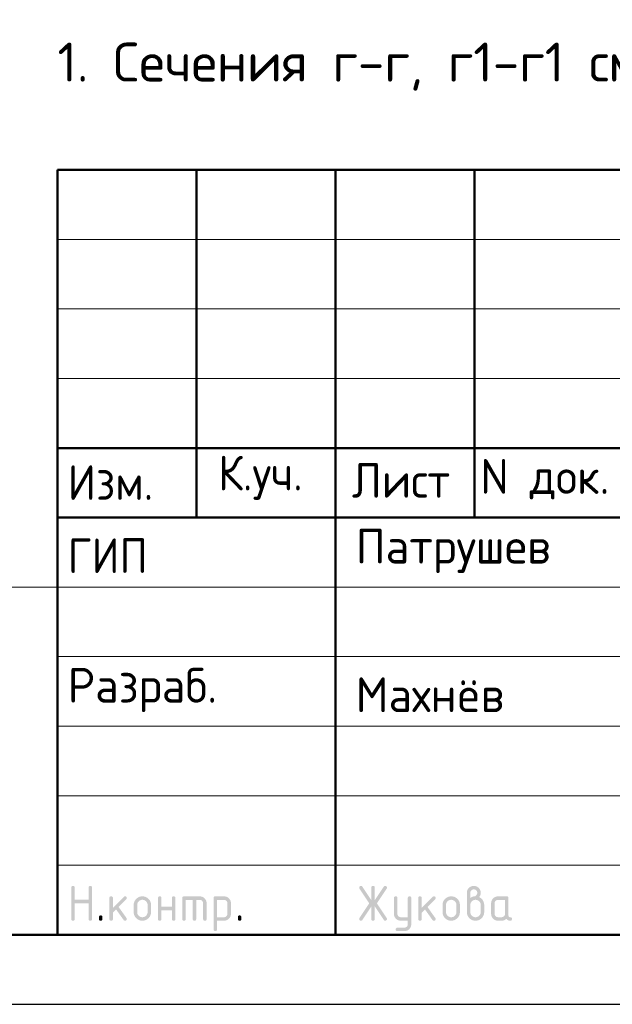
# Model space of a CAD drawing. Header units: millimetres. Extents: x 0 to 42000, y 0 to 29700.
# Tile 50 of 64: x 22728 to 26992, y 0 to 7080. Entities that reach past the tile are written whole.
import ezdxf

# ---------------------------------------------------------------- set-up
doc = ezdxf.new("R2010")
doc.units = ezdxf.units.MM
doc.layers.add('Standard', color=7, linetype='Continuous', lineweight=25)
doc.styles.add('ISOCPEUR', font='txt')

msp = doc.modelspace()

# ---------------------------------------------------------------- hatches: boundary and pattern name
at = {"layer": 'Standard', "linetype": 'Continuous', "lineweight": 25, "transparency": 33554687}
for points in [[(23099.1, 613.8), (23099.1, 838.8), (23099.1, 840.4), (23099.3, 841.7), (23099.5, 843.1), (23099.9, 844.3), (23100.3, 845.4), (23100.8, 846.4), (23101.4, 847.4), (23102.2, 848.2), (23103, 848.9), (23104, 849.5), (23104.9, 850.1), (23106.1, 850.5), (23107.3, 850.9), (23108.7, 851.1), (23110, 851.3), (23111.6, 851.3), (23113.2, 851.3), (23114.5, 851.1), (23115.9, 850.9), (23117.1, 850.5), (23118.3, 850.1), (23119.2, 849.5), (23120.2, 848.9), (23121, 848.2), (23121.8, 847.4), (23122.4, 846.4), (23123, 845.4), (23123.3, 844.3), (23123.7, 843.1), (23123.9, 841.7), (23124.1, 840.4), (23124.1, 838.8), (23124.1, 751.3), (23223.9, 751.3), (23223.9, 838.8), (23223.9, 840.4), (23224, 841.7), (23224.2, 843.1), (23224.6, 844.3), (23225, 845.4), (23225.6, 846.4), (23226.2, 847.4), (23227, 848.2), (23227.8, 848.9), (23228.7, 849.5), (23229.7, 850.1), (23230.9, 850.5), (23232.1, 850.9), (23233.4, 851.1), (23234.8, 851.3), (23236.4, 851.3), (23237.9, 851.3), (23239.3, 851.1), (23240.7, 850.9), (23241.9, 850.5), (23243, 850.1), (23244, 849.5), (23245, 848.9), (23245.8, 848.2), (23246.6, 847.4), (23247.1, 846.4), (23247.7, 845.4), (23248.1, 844.3), (23248.5, 843.1), (23248.7, 841.7), (23248.9, 840.4), (23248.9, 838.8), (23248.9, 613.8), (23248.9, 612.2), (23248.7, 610.9), (23248.5, 609.5), (23248.1, 608.3), (23247.7, 607.1), (23247.1, 606.2), (23246.6, 605.2), (23245.8, 604.4), (23245, 603.6), (23244, 603), (23243, 602.5), (23241.9, 602.1), (23240.7, 601.7), (23239.3, 601.5), (23237.9, 601.3), (23236.4, 601.3), (23234.8, 601.3), (23233.4, 601.5), (23232.1, 601.7), (23230.9, 602.1), (23229.7, 602.5), (23228.7, 603), (23227.8, 603.6), (23227, 604.4), (23226.2, 605.2), (23225.6, 606.2), (23225, 607.1), (23224.6, 608.3), (23224.2, 609.5), (23224, 610.9), (23223.9, 612.2), (23223.9, 613.8), (23223.9, 726.3), (23124.1, 726.3), (23124.1, 613.8), (23124.1, 612.2), (23123.9, 610.9), (23123.7, 609.5), (23123.3, 608.3), (23123, 607.1), (23122.4, 606.2), (23121.8, 605.2), (23121, 604.4), (23120.2, 603.6), (23119.2, 603), (23118.3, 602.5), (23117.1, 602.1), (23115.9, 601.7), (23114.5, 601.5), (23113.2, 601.3), (23111.6, 601.3), (23110, 601.3), (23108.7, 601.5), (23107.3, 601.7), (23106.1, 602.1), (23104.9, 602.5), (23104, 603), (23103, 603.6), (23102.2, 604.4), (23101.4, 605.2), (23100.8, 606.2), (23100.3, 607.1), (23099.9, 608.3), (23099.5, 609.5), (23099.3, 610.9), (23099.1, 612.2)], [(25258.5, 703.7), (25194, 606.8), (25193.1, 605.4), (25192, 604.4), (25190.9, 603.4), (25189.5, 602.7), (25188.2, 602), (25186.7, 601.6), (25185.1, 601.3), (25183.4, 601.3), (25181.8, 601.3), (25180.5, 601.5), (25179.1, 601.7), (25178, 602.1), (25176.8, 602.5), (25175.9, 603.1), (25174.9, 603.7), (25174.1, 604.5), (25173.4, 605.4), (25172.8, 606.4), (25172.2, 607.4), (25171.8, 608.6), (25171.4, 609.9), (25171.3, 611.3), (25171.1, 612.7), (25171.1, 614.3), (25171.1, 616), (25171.6, 617.6), (25172.1, 619.2), (25173.1, 620.8), (25243.4, 726.2), (25173.1, 831.6), (25172.1, 833.2), (25171.6, 834.9), (25171.1, 836.5), (25171.1, 838.2), (25171.1, 839.9), (25171.3, 841.3), (25171.5, 842.7), (25171.8, 843.9), (25172.2, 845.2), (25172.8, 846.2), (25173.4, 847.2), (25174.2, 848), (25175, 848.8), (25175.9, 849.4), (25176.9, 850.1), (25178.1, 850.5), (25179.3, 850.9), (25180.6, 851.1), (25182, 851.3), (25183.6, 851.3), (25185.2, 851.3), (25186.7, 850.9), (25188.2, 850.6), (25189.5, 849.9), (25190.8, 849.2), (25191.9, 848.1), (25193, 847), (25194, 845.6), (25258.5, 748.9), (25258.5, 838.8), (25258.5, 840.3), (25258.7, 841.7), (25258.9, 843.1), (25259.3, 844.3), (25259.7, 845.4), (25260.3, 846.4), (25260.9, 847.4), (25261.7, 848.2), (25262.5, 848.9), (25263.4, 849.5), (25264.4, 850.1), (25265.6, 850.5), (25266.8, 850.9), (25268.1, 851.1), (25269.5, 851.3), (25271.1, 851.3), (25272.6, 851.3), (25274, 851.1), (25275.4, 850.9), (25276.5, 850.5), (25277.7, 850.1), (25278.7, 849.5), (25279.7, 848.9), (25280.5, 848.2), (25281.2, 847.4), (25281.8, 846.4), (25282.4, 845.4), (25282.8, 844.3), (25283.2, 843.1), (25283.4, 841.7), (25283.6, 840.3), (25283.6, 838.8), (25283.6, 748.9), (25348.1, 845.6), (25349.1, 847), (25350.2, 848.1), (25351.4, 849.2), (25352.7, 849.9), (25354, 850.6), (25355.5, 850.9), (25357, 851.3), (25358.7, 851.3), (25360, 851.3), (25361.2, 851), (25362.4, 850.8), (25363.5, 850.3), (25364.6, 849.9), (25365.6, 849.2), (25366.6, 848.4), (25367.5, 847.5), (25368.4, 846.6), (25369, 845.5), (25369.7, 844.5), (25370.2, 843.4), (25370.6, 842.3), (25370.8, 841.1), (25371.1, 839.9), (25371.1, 838.6), (25371.1, 836.7), (25370.5, 835), (25370, 833.2), (25369, 831.6), (25298.7, 726.2), (25369, 620.8), (25370, 619.2), (25370.5, 617.5), (25371.1, 615.8), (25371.1, 614), (25371.1, 612.7), (25370.8, 611.5), (25370.6, 610.3), (25370.2, 609.2), (25369.7, 608.1), (25369.1, 607), (25368.4, 606), (25367.5, 605.1), (25366.7, 604.1), (25365.7, 603.4), (25364.7, 602.7), (25363.6, 602.2), (25362.6, 601.8), (25361.4, 601.5), (25360.2, 601.3), (25358.9, 601.3), (25357.1, 601.3), (25355.6, 601.6), (25354, 602), (25352.6, 602.7), (25351.3, 603.4), (25350.2, 604.4), (25349, 605.4), (25348.1, 606.8), (25283.6, 703.7), (25283.6, 613.8), (25283.6, 612.2), (25283.4, 610.8), (25283.2, 609.5), (25282.8, 608.3), (25282.4, 607.1), (25281.8, 606.2), (25281.2, 605.2), (25280.5, 604.4), (25279.7, 603.6), (25278.7, 603), (25277.7, 602.5), (25276.5, 602.1), (25275.4, 601.7), (25274, 601.5), (25272.6, 601.3), (25271.1, 601.3), (25269.5, 601.3), (25268.1, 601.5), (25266.8, 601.7), (25265.6, 602.1), (25264.4, 602.5), (25263.4, 603), (25262.5, 603.6), (25261.7, 604.4), (25260.9, 605.2), (25260.3, 606.2), (25259.7, 607.1), (25259.3, 608.3), (25258.9, 609.5), (25258.7, 610.8), (25258.5, 612.2), (25258.5, 613.8)], [(23398.9, 694), (23477.5, 772.6), (23478.4, 773.4), (23479.4, 774.1), (23480.4, 774.8), (23481.5, 775.2), (23482.7, 775.7), (23483.9, 775.9), (23485.1, 776.1), (23486.4, 776.1), (23488, 776.1), (23489.3, 775.9), (23490.7, 775.8), (23491.9, 775.4), (23493.1, 775), (23494, 774.4), (23495, 773.8), (23495.8, 773), (23496.6, 772.2), (23497.1, 771.3), (23497.7, 770.3), (23498.1, 769.1), (23498.5, 767.9), (23498.7, 766.6), (23498.9, 765.2), (23498.9, 763.7), (23498.9, 762.4), (23498.7, 761.3), (23498.4, 760.1), (23498, 759), (23497.5, 757.9), (23496.8, 756.9), (23496.1, 755.9), (23495.1, 754.9), (23440.2, 700.1), (23496.4, 621), (23497.7, 619.3), (23498.3, 617.4), (23498.9, 615.6), (23498.9, 613.6), (23498.9, 612.1), (23498.7, 610.7), (23498.5, 609.4), (23498.1, 608.2), (23497.7, 607), (23497.1, 606.1), (23496.6, 605.1), (23495.8, 604.4), (23495, 603.6), (23494, 603), (23493.1, 602.4), (23491.9, 602.1), (23490.7, 601.7), (23489.3, 601.5), (23488, 601.3), (23486.4, 601.3), (23484.8, 601.3), (23483.3, 601.6), (23481.8, 601.9), (23480.5, 602.6), (23479.2, 603.3), (23478.1, 604.3), (23477, 605.3), (23476, 606.6), (23422.2, 682.1), (23398.9, 658.8), (23398.9, 613.8), (23398.9, 612.2), (23398.7, 610.9), (23398.6, 609.5), (23398.2, 608.3), (23397.8, 607.1), (23397.2, 606.2), (23396.6, 605.2), (23395.8, 604.4), (23395, 603.6), (23394, 603), (23393.1, 602.5), (23391.9, 602.1), (23390.7, 601.7), (23389.4, 601.5), (23388, 601.3), (23386.4, 601.3), (23384.9, 601.3), (23383.5, 601.5), (23382.1, 601.7), (23380.9, 602.1), (23379.8, 602.5), (23378.8, 603), (23377.8, 603.6), (23377, 604.4), (23376.2, 605.2), (23375.7, 606.2), (23375.1, 607.1), (23374.7, 608.3), (23374.3, 609.5), (23374.1, 610.8), (23373.9, 612.2), (23373.9, 613.8), (23373.9, 763.7), (23373.9, 765.2), (23374.1, 766.6), (23374.3, 767.9), (23374.7, 769.1), (23375.1, 770.3), (23375.7, 771.3), (23376.2, 772.2), (23377, 773), (23377.8, 773.8), (23378.8, 774.4), (23379.8, 775), (23380.9, 775.4), (23382.1, 775.8), (23383.5, 775.9), (23384.9, 776.1), (23386.4, 776.1), (23388, 776.1), (23389.4, 775.9), (23390.7, 775.8), (23391.9, 775.4), (23393.1, 775), (23394, 774.4), (23395, 773.8), (23395.8, 773), (23396.6, 772.2), (23397.2, 771.3), (23397.8, 770.3), (23398.2, 769.1), (23398.6, 767.9), (23398.7, 766.6), (23398.9, 765.2), (23398.9, 763.7)], [(23748.7, 676.2), (23748.7, 613.8), (23748.7, 612.2), (23748.5, 610.8), (23748.3, 609.5), (23747.9, 608.3), (23747.5, 607.1), (23746.9, 606.2), (23746.3, 605.2), (23745.5, 604.4), (23744.8, 603.6), (23743.8, 603), (23742.8, 602.5), (23741.6, 602.1), (23740.4, 601.7), (23739.1, 601.5), (23737.7, 601.3), (23736.1, 601.3), (23734.6, 601.3), (23733.2, 601.5), (23731.8, 601.7), (23730.7, 602.1), (23729.5, 602.5), (23728.5, 603), (23727.5, 603.6), (23726.8, 604.4), (23726, 605.2), (23725.4, 606.2), (23724.8, 607.1), (23724.4, 608.3), (23724, 609.5), (23723.8, 610.8), (23723.6, 612.2), (23723.6, 613.8), (23723.6, 763.7), (23723.6, 765.2), (23723.8, 766.6), (23724, 767.9), (23724.4, 769.1), (23724.8, 770.3), (23725.4, 771.3), (23726, 772.2), (23726.8, 773), (23727.5, 773.8), (23728.5, 774.4), (23729.5, 775), (23730.7, 775.4), (23731.8, 775.8), (23733.2, 775.9), (23734.6, 776.1), (23736.1, 776.1), (23737.7, 776.1), (23739.1, 775.9), (23740.4, 775.8), (23741.6, 775.4), (23742.8, 775), (23743.8, 774.4), (23744.8, 773.8), (23745.5, 773), (23746.3, 772.2), (23746.9, 771.3), (23747.5, 770.3), (23747.9, 769.1), (23748.3, 768), (23748.5, 766.6), (23748.7, 765.2), (23748.7, 763.7), (23748.7, 701.2), (23823.3, 701.2), (23823.3, 763.7), (23823.3, 765.2), (23823.5, 766.6), (23823.7, 768), (23824.1, 769.1), (23824.5, 770.3), (23825.1, 771.3), (23825.7, 772.2), (23826.5, 773), (23827.3, 773.8), (23828.2, 774.4), (23829.2, 775), (23830.4, 775.4), (23831.6, 775.8), (23832.9, 775.9), (23834.3, 776.1), (23835.9, 776.1), (23837.4, 776.1), (23838.8, 775.9), (23840.2, 775.8), (23841.3, 775.4), (23842.5, 775), (23843.5, 774.4), (23844.5, 773.8), (23845.3, 773), (23846, 772.2), (23846.6, 771.3), (23847.2, 770.3), (23847.6, 769.1), (23848, 767.9), (23848.2, 766.6), (23848.4, 765.2), (23848.4, 763.7), (23848.4, 613.8), (23848.4, 612.2), (23848.2, 610.8), (23848, 609.5), (23847.6, 608.3), (23847.2, 607.1), (23846.6, 606.2), (23846, 605.2), (23845.3, 604.4), (23844.5, 603.6), (23843.5, 603), (23842.5, 602.5), (23841.3, 602.1), (23840.2, 601.7), (23838.8, 601.5), (23837.4, 601.3), (23835.9, 601.3), (23834.3, 601.3), (23832.9, 601.5), (23831.6, 601.7), (23830.4, 602.1), (23829.2, 602.5), (23828.2, 603), (23827.3, 603.6), (23826.5, 604.4), (23825.7, 605.2), (23825.1, 606.2), (23824.5, 607.1), (23824.1, 608.3), (23823.7, 609.5), (23823.5, 610.8), (23823.3, 612.2), (23823.3, 613.8), (23823.3, 676.2)], [(23911, 776.1), (24023.4, 776.1), (24026, 776.1), (24028.5, 775.9), (24031, 775.7), (24033.4, 775.2), (24035.8, 774.8), (24038.1, 774.1), (24040.4, 773.4), (24042.6, 772.5), (24044.8, 771.6), (24047, 770.5), (24049.1, 769.3), (24051.1, 767.9), (24053.1, 766.6), (24055, 765), (24056.9, 763.4), (24058.8, 761.6), (24060.6, 759.8), (24062.2, 757.8), (24063.8, 755.9), (24065.1, 753.9), (24066.5, 751.9), (24067.6, 749.8), (24068.8, 747.7), (24069.7, 745.4), (24070.6, 743.2), (24071.3, 740.9), (24072, 738.6), (24072.4, 736.2), (24072.9, 733.8), (24073.1, 731.3), (24073.3, 728.8), (24073.3, 726.2), (24073.3, 613.8), (24073.3, 612.2), (24073.1, 610.8), (24072.9, 609.5), (24072.6, 608.3), (24072.2, 607.1), (24071.6, 606.2), (24071, 605.2), (24070.2, 604.4), (24069.4, 603.6), (24068.4, 603), (24067.5, 602.5), (24066.3, 602.1), (24065.1, 601.7), (24063.8, 601.5), (24062.4, 601.3), (24060.8, 601.3), (24059.3, 601.3), (24057.9, 601.5), (24056.5, 601.7), (24055.3, 602.1), (24054.2, 602.5), (24053.2, 603), (24052.2, 603.6), (24051.4, 604.4), (24050.6, 605.2), (24050.1, 606.2), (24049.5, 607.1), (24049.1, 608.3), (24048.7, 609.5), (24048.5, 610.8), (24048.3, 612.2), (24048.3, 613.8), (24048.3, 726.1), (24048.3, 728.8), (24047.8, 731.2), (24047.4, 733.7), (24046.5, 735.9), (24045.6, 738.1), (24044.3, 740.1), (24042.9, 742.1), (24041.1, 743.9), (24039.3, 745.7), (24037.3, 747.1), (24035.3, 748.4), (24033.1, 749.3), (24030.9, 750.2), (24028.4, 750.7), (24026, 751.1), (24023.4, 751.1), (23998.4, 751.1), (23998.4, 613.8), (23998.4, 612.2), (23998.2, 610.8), (23998, 609.5), (23997.7, 608.3), (23997.3, 607.1), (23996.7, 606.2), (23996.1, 605.2), (23995.3, 604.4), (23994.5, 603.6), (23993.5, 603), (23992.6, 602.5), (23991.4, 602.1), (23990.2, 601.7), (23988.8, 601.5), (23987.5, 601.3), (23985.9, 601.3), (23984.3, 601.3), (23983, 601.5), (23981.6, 601.7), (23980.4, 602.1), (23979.3, 602.5), (23978.3, 603), (23977.3, 603.6), (23976.5, 604.4), (23975.7, 605.2), (23975.2, 606.2), (23974.6, 607.1), (23974.2, 608.3), (23973.8, 609.5), (23973.6, 610.8), (23973.4, 612.2), (23973.4, 613.8), (23973.4, 751.1), (23923.5, 751.1), (23923.5, 613.8), (23923.5, 612.2), (23923.3, 610.8), (23923.1, 609.5), (23922.7, 608.3), (23922.4, 607.1), (23921.8, 606.2), (23921.2, 605.2), (23920.4, 604.4), (23919.6, 603.6), (23918.6, 603), (23917.7, 602.5), (23916.5, 602.1), (23915.3, 601.7), (23913.9, 601.5), (23912.6, 601.3), (23911, 601.3), (23909.4, 601.3), (23908.1, 601.5), (23906.7, 601.7), (23905.5, 602.1), (23904.4, 602.5), (23903.4, 603), (23902.4, 603.6), (23901.6, 604.4), (23900.8, 605.2), (23900.2, 606.2), (23899.7, 607.1), (23899.3, 608.3), (23898.9, 609.5), (23898.7, 610.8), (23898.5, 612.2), (23898.5, 613.8), (23898.5, 763.7), (23898.5, 765.2), (23898.7, 766.6), (23898.9, 767.9), (23899.3, 769.1), (23899.6, 770.3), (23900.2, 771.3), (23900.8, 772.2), (23901.6, 773), (23902.4, 773.8), (23903.4, 774.4), (23904.3, 775), (23905.5, 775.4), (23906.7, 775.8), (23908, 775.9), (23909.4, 776.1)], [(25520.8, 576), (25520.8, 601.3), (25471, 601.3), (25468.3, 601.3), (25465.8, 601.5), (25463.3, 601.7), (25460.9, 602.2), (25458.5, 602.7), (25456.2, 603.3), (25453.8, 604), (25451.6, 604.9), (25449.4, 605.8), (25447.3, 607), (25445.2, 608.1), (25443.2, 609.5), (25441.2, 610.8), (25439.3, 612.4), (25437.4, 614), (25435.6, 615.9), (25433.8, 617.7), (25432.2, 619.6), (25430.6, 621.5), (25429.2, 623.5), (25427.9, 625.6), (25426.8, 627.7), (25425.6, 629.8), (25424.7, 632), (25423.8, 634.2), (25423.1, 636.5), (25422.5, 638.8), (25422, 641.2), (25421.6, 643.6), (25421.3, 646.1), (25421.1, 648.6), (25421.1, 651.2), (25421.1, 763.7), (25421.1, 765.2), (25421.3, 766.6), (25421.5, 767.9), (25421.9, 769.1), (25422.3, 770.3), (25422.9, 771.3), (25423.5, 772.2), (25424.2, 773), (25425, 773.8), (25426, 774.4), (25427, 775), (25428.1, 775.4), (25429.3, 775.8), (25430.7, 775.9), (25432.1, 776.1), (25433.6, 776.1), (25435.2, 776.1), (25436.6, 775.9), (25437.9, 775.8), (25439.1, 775.4), (25440.3, 775), (25441.3, 774.4), (25442.2, 773.8), (25443, 773), (25443.8, 772.2), (25444.4, 771.3), (25445, 770.3), (25445.4, 769.1), (25445.8, 768), (25446, 766.6), (25446.2, 765.2), (25446.2, 763.7), (25446.2, 651.3), (25446.2, 648.8), (25446.6, 646.4), (25447.1, 644), (25448, 641.8), (25448.9, 639.6), (25450.3, 637.6), (25451.7, 635.6), (25453.5, 633.7), (25455.3, 631.9), (25457.4, 630.5), (25459.4, 629.1), (25461.6, 628.2), (25463.8, 627.3), (25466.1, 626.8), (25468.5, 626.3), (25471, 626.3), (25520.8, 626.3), (25520.8, 763.7), (25520.8, 765.2), (25521, 766.6), (25521.2, 768), (25521.6, 769.1), (25522, 770.3), (25522.6, 771.3), (25523.2, 772.2), (25524, 773), (25524.7, 773.8), (25525.7, 774.4), (25526.7, 775), (25527.9, 775.4), (25529, 775.8), (25530.4, 775.9), (25531.8, 776.1), (25533.4, 776.1), (25534.9, 776.1), (25536.3, 775.9), (25537.7, 775.8), (25538.8, 775.4), (25540, 775), (25541, 774.4), (25542, 773.8), (25542.7, 773), (25543.5, 772.2), (25544.1, 771.3), (25544.7, 770.3), (25545.1, 769.1), (25545.5, 768), (25545.7, 766.6), (25545.9, 765.2), (25545.9, 763.7), (25545.9, 576.3), (25545.9, 573.7), (25545.7, 571.2), (25545.4, 568.7), (25545, 566.3), (25544.5, 563.9), (25543.9, 561.6), (25543.2, 559.3), (25542.3, 557.1), (25541.4, 554.9), (25540.3, 552.8), (25539.2, 550.6), (25537.9, 548.6), (25536.5, 546.6), (25535, 544.7), (25533.4, 542.8), (25531.6, 540.9), (25529.8, 539.1), (25528, 537.5), (25526.1, 535.9), (25524.1, 534.6), (25522.1, 533.2), (25520, 532.1), (25517.9, 530.9), (25515.7, 530), (25513.5, 529.1), (25511.2, 528.4), (25509, 527.7), (25506.6, 527.3), (25504.2, 526.8), (25501.7, 526.6), (25499.2, 526.4), (25496.6, 526.4), (25446.2, 526.4), (25444.6, 526.4), (25443.2, 526.6), (25441.9, 526.8), (25440.7, 527.2), (25439.5, 527.6), (25438.5, 528.1), (25437.6, 528.7), (25436.8, 529.5), (25436, 530.3), (25435.4, 531.3), (25434.8, 532.3), (25434.4, 533.4), (25434, 534.6), (25433.9, 536), (25433.7, 537.3), (25433.7, 538.9), (25433.7, 540.1), (25433.9, 541.3), (25434.1, 542.5), (25434.6, 543.5), (25435.1, 544.6), (25435.8, 545.7), (25436.5, 546.7), (25437.4, 547.6), (25438.4, 548.6), (25439.4, 549.3), (25440.4, 550), (25441.5, 550.5), (25442.6, 551), (25443.8, 551.2), (25444.9, 551.4), (25446.2, 551.4), (25495.9, 551.4), (25498.6, 551.4), (25501, 551.9), (25503.4, 552.3), (25505.7, 553.2), (25507.9, 554), (25509.9, 555.4), (25511.9, 556.7), (25513.7, 558.4), (25515.5, 560.2), (25516.8, 562.1), (25518.1, 564.1), (25519, 566.3), (25519.9, 568.5), (25520.4, 570.9), (25520.8, 573.3)], [(25621, 694), (25699.6, 772.6), (25700.5, 773.4), (25701.5, 774.1), (25702.5, 774.8), (25703.6, 775.2), (25704.7, 775.7), (25705.9, 775.9), (25707.2, 776.1), (25708.5, 776.1), (25710, 776.1), (25711.4, 775.9), (25712.8, 775.8), (25714, 775.4), (25715.1, 775), (25716.1, 774.4), (25717.1, 773.8), (25717.9, 773), (25718.6, 772.2), (25719.2, 771.3), (25719.8, 770.3), (25720.2, 769.1), (25720.6, 767.9), (25720.8, 766.6), (25721, 765.2), (25721, 763.7), (25721, 762.4), (25720.8, 761.3), (25720.5, 760.1), (25720, 759), (25719.6, 757.9), (25718.8, 756.9), (25718.1, 755.9), (25717.2, 754.9), (25662.3, 700.1), (25718.5, 621), (25719.8, 619.3), (25720.4, 617.4), (25721, 615.6), (25721, 613.6), (25721, 612.1), (25720.8, 610.7), (25720.6, 609.4), (25720.2, 608.2), (25719.8, 607), (25719.2, 606.1), (25718.6, 605.1), (25717.9, 604.4), (25717.1, 603.6), (25716.1, 603), (25715.1, 602.4), (25714, 602.1), (25712.8, 601.7), (25711.4, 601.5), (25710, 601.3), (25708.5, 601.3), (25706.8, 601.3), (25705.3, 601.6), (25703.9, 601.9), (25702.6, 602.6), (25701.3, 603.3), (25700.1, 604.3), (25699, 605.3), (25698.1, 606.6), (25644.3, 682.1), (25621, 658.8), (25621, 613.8), (25621, 612.2), (25620.8, 610.9), (25620.6, 609.5), (25620.2, 608.3), (25619.8, 607.1), (25619.3, 606.2), (25618.7, 605.2), (25617.9, 604.4), (25617.1, 603.6), (25616.1, 603), (25615.1, 602.5), (25614, 602.1), (25612.8, 601.7), (25611.4, 601.5), (25610.1, 601.3), (25608.5, 601.3), (25606.9, 601.3), (25605.6, 601.5), (25604.2, 601.7), (25603, 602.1), (25601.8, 602.5), (25600.9, 603), (25599.9, 603.6), (25599.1, 604.4), (25598.3, 605.2), (25597.7, 606.2), (25597.1, 607.1), (25596.8, 608.3), (25596.4, 609.5), (25596.2, 610.8), (25596, 612.2), (25596, 613.8), (25596, 763.7), (25596, 765.2), (25596.2, 766.6), (25596.4, 767.9), (25596.8, 769.1), (25597.1, 770.3), (25597.7, 771.3), (25598.3, 772.2), (25599.1, 773), (25599.9, 773.8), (25600.9, 774.4), (25601.8, 775), (25603, 775.4), (25604.2, 775.8), (25605.6, 775.9), (25606.9, 776.1), (25608.5, 776.1), (25610.1, 776.1), (25611.4, 775.9), (25612.8, 775.8), (25614, 775.4), (25615.1, 775), (25616.1, 774.4), (25617.1, 773.8), (25617.9, 773), (25618.7, 772.2), (25619.3, 771.3), (25619.8, 770.3), (25620.2, 769.1), (25620.6, 767.9), (25620.8, 766.6), (25621, 765.2), (25621, 763.7)], [(23299, 626.3), (23299, 627.9), (23299.2, 629.3), (23299.4, 630.6), (23299.8, 631.8), (23300.2, 633), (23300.8, 634), (23301.3, 634.9), (23302.1, 635.7), (23302.9, 636.5), (23303.9, 637.1), (23304.9, 637.7), (23306, 638.1), (23307.2, 638.5), (23308.6, 638.7), (23309.9, 638.9), (23311.5, 638.9), (23313.1, 638.9), (23314.5, 638.7), (23315.8, 638.5), (23317, 638.1), (23318.2, 637.7), (23319.1, 637.1), (23320.1, 636.5), (23320.9, 635.7), (23321.7, 634.9), (23322.3, 634), (23322.9, 633), (23323.3, 631.8), (23323.6, 630.6), (23323.8, 629.3), (23324, 627.9), (23324, 626.3), (23324, 613.8), (23324, 612.2), (23323.8, 610.9), (23323.6, 609.5), (23323.3, 608.3), (23322.9, 607.2), (23322.3, 606.2), (23321.7, 605.2), (23320.9, 604.4), (23320.1, 603.6), (23319.1, 603), (23318.2, 602.5), (23317, 602.1), (23315.8, 601.7), (23314.5, 601.5), (23313.1, 601.3), (23311.5, 601.3), (23309.9, 601.3), (23308.6, 601.5), (23307.2, 601.7), (23306, 602.1), (23304.9, 602.5), (23303.9, 603), (23302.9, 603.6), (23302.1, 604.4), (23301.3, 605.2), (23300.8, 606.2), (23300.2, 607.2), (23299.8, 608.3), (23299.4, 609.5), (23299.2, 610.9), (23299, 612.2), (23299, 613.8)], [(24298.3, 626.3), (24298.3, 627.9), (24298.5, 629.3), (24298.7, 630.6), (24299.1, 631.8), (24299.5, 633), (24300.1, 634), (24300.6, 634.9), (24301.4, 635.7), (24302.2, 636.5), (24303.2, 637.1), (24304.2, 637.7), (24305.3, 638.1), (24306.5, 638.5), (24307.9, 638.7), (24309.3, 638.9), (24310.8, 638.9), (24312.4, 638.9), (24313.8, 638.7), (24315.1, 638.5), (24316.3, 638.1), (24317.5, 637.7), (24318.5, 637.1), (24319.4, 636.5), (24320.2, 635.7), (24321, 634.9), (24321.6, 634), (24322.2, 633), (24322.6, 631.8), (24323, 630.6), (24323.2, 629.3), (24323.3, 627.9), (24323.3, 626.3), (24323.3, 613.8), (24323.3, 612.2), (24323.2, 610.9), (24323, 609.5), (24322.6, 608.3), (24322.2, 607.2), (24321.6, 606.2), (24321, 605.2), (24320.2, 604.4), (24319.4, 603.6), (24318.5, 603), (24317.5, 602.5), (24316.3, 602.1), (24315.1, 601.7), (24313.8, 601.5), (24312.4, 601.3), (24310.8, 601.3), (24309.3, 601.3), (24307.9, 601.5), (24306.5, 601.7), (24305.3, 602.1), (24304.2, 602.5), (24303.2, 603), (24302.2, 603.6), (24301.4, 604.4), (24300.6, 605.2), (24300.1, 606.2), (24299.5, 607.2), (24299.1, 608.3), (24298.7, 609.5), (24298.5, 610.9), (24298.3, 612.2), (24298.3, 613.8)]]:
    msp.add_hatch(color=7, dxfattribs=at).paths.add_polyline_path(points, flags=16)
h = msp.add_hatch(color=7, dxfattribs=at)
h.paths.add_polyline_path([(25970.7, 763.7), (25974.7, 766.9), (25978.5, 769.2), (25982.3, 771.5), (25986, 773.1), (25989.6, 774.7), (25993.1, 775.5), (25996.6, 776.2), (25999.9, 776.2), (26001.8, 776.2), (26003.7, 776.8), (26005.6, 777.3), (26007.4, 778.4), (26009.2, 779.5), (26010.9, 781.1), (26012.6, 782.8), (26014.3, 784.9), (26015.9, 787), (26017.1, 789), (26018.3, 791), (26019.1, 793.1), (26019.9, 795.1), (26020.3, 797.1), (26020.7, 799.2), (26020.7, 801.2), (26020.7, 803.9), (26020.3, 806.3), (26019.8, 808.7), (26018.9, 811), (26018, 813.2), (26016.7, 815.2), (26015.3, 817.2), (26013.5, 819), (26011.7, 820.8), (26009.7, 822.2), (26007.7, 823.5), (26005.5, 824.4), (26003.3, 825.3), (26000.8, 825.8), (25998.4, 826.2), (25995.7, 826.2), (25993.1, 826.2), (25990.7, 825.8), (25988.3, 825.3), (25986.1, 824.4), (25983.9, 823.5), (25981.9, 822.1), (25979.9, 820.7), (25978, 818.9), (25976.2, 817.1), (25974.8, 815.1), (25973.5, 813.1), (25972.6, 810.9), (25971.6, 808.6), (25971.2, 806.2), (25970.7, 803.8), (25970.7, 801.2)])
h.paths.add_polyline_path([(26033, 771.2), (26037.3, 769.4), (26041.2, 767), (26045, 764.7), (26048.5, 761.8), (26051.9, 759), (26054.8, 755.6), (26057.8, 752.2), (26060.3, 748.3), (26062.9, 744.3), (26064.8, 740.2), (26066.7, 736.1), (26067.9, 731.8), (26069.2, 727.5), (26069.8, 723), (26070.5, 718.5), (26070.5, 713.8), (26070.5, 663.8), (26070.5, 660.5), (26070.2, 657.4), (26069.9, 654.2), (26069.3, 651.2), (26068.8, 648.2), (26067.9, 645.3), (26067, 642.4), (26065.9, 639.6), (26064.8, 636.9), (26063.3, 634.2), (26061.9, 631.6), (26060.2, 629.1), (26058.5, 626.5), (26056.5, 624.1), (26054.5, 621.7), (26052.2, 619.5), (26049.9, 617.2), (26047.5, 615.2), (26045.1, 613.2), (26042.6, 611.5), (26040.1, 609.8), (26037.5, 608.4), (26034.8, 607), (26032.1, 605.8), (26029.3, 604.7), (26026.4, 603.8), (26023.5, 603), (26020.5, 602.4), (26017.5, 601.9), (26014.4, 601.6), (26011.3, 601.3), (26008.1, 601.3), (26004.8, 601.3), (26001.7, 601.6), (25998.5, 601.9), (25995.5, 602.4), (25992.5, 603), (25989.6, 603.9), (25986.7, 604.7), (25984, 605.9), (25981.2, 607), (25978.6, 608.4), (25975.9, 609.9), (25973.4, 611.6), (25970.9, 613.3), (25968.5, 615.3), (25966.1, 617.3), (25963.8, 619.6), (25961.6, 621.9), (25959.6, 624.2), (25957.6, 626.7), (25955.9, 629.2), (25954.2, 631.7), (25952.8, 634.3), (25951.4, 637), (25950.2, 639.8), (25949.1, 642.5), (25948.2, 645.4), (25947.4, 648.3), (25946.8, 651.3), (25946.3, 654.3), (25946, 657.4), (25945.7, 660.5), (25945.7, 663.8), (25945.7, 801.3), (25945.7, 803.9), (25945.9, 806.4), (25946.1, 809), (25946.6, 811.4), (25947.1, 813.8), (25947.7, 816.1), (25948.4, 818.5), (25949.3, 820.7), (25950.2, 822.9), (25951.4, 825), (25952.5, 827.1), (25953.9, 829.1), (25955.2, 831.2), (25956.8, 833.1), (25958.4, 835), (25960.2, 836.8), (25962, 838.6), (25964, 840.2), (25965.9, 841.8), (25967.9, 843.1), (25969.9, 844.5), (25972, 845.6), (25974.1, 846.8), (25976.3, 847.7), (25978.5, 848.6), (25980.8, 849.2), (25983.2, 849.9), (25985.6, 850.4), (25988, 850.8), (25990.5, 851.1), (25993, 851.3), (25995.6, 851.3), (25998.2, 851.3), (26000.7, 851.1), (26003.2, 850.8), (26005.6, 850.4), (26008, 849.9), (26010.4, 849.2), (26012.7, 848.5), (26014.9, 847.6), (26017.1, 846.7), (26019.2, 845.6), (26021.3, 844.5), (26023.3, 843.1), (26025.3, 841.7), (26027.3, 840.1), (26029.2, 838.5), (26031, 836.7), (26032.8, 834.9), (26034.4, 833), (26035.9, 831), (26037.3, 829), (26038.6, 827), (26039.8, 824.9), (26040.9, 822.8), (26041.8, 820.6), (26042.7, 818.3), (26043.4, 816), (26044.1, 813.7), (26044.5, 811.3), (26045, 808.9), (26045.2, 806.4), (26045.4, 803.9), (26045.4, 801.3), (26045.4, 796.6), (26044.6, 792.3), (26043.9, 788.1), (26042.3, 784.3), (26040.8, 780.5), (26038.4, 777.2), (26036.1, 774)], flags=16)
h.paths.add_polyline_path([(26045.4, 663.8), (26045.4, 713.8), (26045.4, 717.7), (26044.7, 721.3), (26044.1, 724.9), (26042.7, 728.2), (26041.3, 731.5), (26039.3, 734.5), (26037.3, 737.6), (26034.6, 740.3), (26031.9, 743.1), (26028.8, 745.1), (26025.8, 747.2), (26022.5, 748.5), (26019.2, 749.9), (26015.6, 750.6), (26012, 751.3), (26008.1, 751.3), (26004.2, 751.3), (26000.6, 750.6), (25996.9, 749.9), (25993.6, 748.5), (25990.3, 747.2), (25987.3, 745.1), (25984.3, 743.1), (25981.6, 740.3), (25978.9, 737.6), (25976.8, 734.5), (25974.8, 731.5), (25973.4, 728.2), (25972.1, 724.9), (25971.4, 721.3), (25970.7, 717.7), (25970.7, 713.8), (25970.7, 663.8), (25970.7, 659.9), (25971.4, 656.3), (25972.1, 652.6), (25973.4, 649.3), (25974.8, 646), (25976.8, 643), (25978.9, 639.9), (25981.6, 637.2), (25984.3, 634.5), (25987.3, 632.5), (25990.3, 630.4), (25993.6, 629.1), (25996.9, 627.7), (26000.6, 627), (26004.2, 626.3), (26008.1, 626.3), (26012, 626.3), (26015.6, 627), (26019.2, 627.7), (26022.5, 629.1), (26025.8, 630.4), (26028.8, 632.5), (26031.9, 634.6), (26034.6, 637.3), (26037.3, 640.1), (26039.3, 643.1), (26041.3, 646.1), (26042.7, 649.4), (26044.1, 652.7), (26044.7, 656.3), (26045.4, 659.9)])
h = msp.add_hatch(color=7, dxfattribs=at)
h.paths.add_polyline_path([(23548.8, 663.7), (23548.8, 713.7), (23548.8, 716.9), (23549, 720.1), (23549.3, 723.2), (23549.9, 726.2), (23550.5, 729.2), (23551.3, 732.1), (23552.2, 734.9), (23553.3, 737.7), (23554.5, 740.5), (23555.9, 743.1), (23557.3, 745.8), (23559, 748.3), (23560.7, 750.8), (23562.7, 753.2), (23564.7, 755.6), (23567, 757.9), (23569.3, 760.2), (23571.7, 762.2), (23574.1, 764.2), (23576.6, 765.9), (23579.1, 767.6), (23581.8, 769), (23584.4, 770.4), (23587.2, 771.6), (23589.9, 772.7), (23592.8, 773.6), (23595.7, 774.4), (23598.7, 775), (23601.7, 775.6), (23604.8, 775.9), (23607.9, 776.1), (23611.1, 776.1), (23614.4, 776.1), (23617.6, 775.9), (23620.7, 775.6), (23623.8, 775), (23626.8, 774.5), (23629.7, 773.6), (23632.6, 772.8), (23635.4, 771.6), (23638.1, 770.5), (23640.8, 769.1), (23643.4, 767.7), (23645.9, 766), (23648.4, 764.3), (23650.8, 762.3), (23653.2, 760.3), (23655.5, 758.1), (23657.7, 755.8), (23659.7, 753.4), (23661.7, 751), (23663.4, 748.5), (23665.1, 746), (23666.5, 743.4), (23667.9, 740.7), (23669, 737.9), (23670.1, 735.2), (23671, 732.3), (23671.8, 729.4), (23672.4, 726.3), (23673, 723.3), (23673.2, 720.1), (23673.5, 717), (23673.5, 713.7), (23673.5, 663.7), (23673.5, 660.5), (23673.2, 657.4), (23673, 654.2), (23672.4, 651.2), (23671.8, 648.2), (23671, 645.4), (23670.1, 642.5), (23669, 639.7), (23667.8, 637), (23666.4, 634.3), (23665, 631.7), (23663.3, 629.2), (23661.6, 626.6), (23659.6, 624.2), (23657.6, 621.8), (23655.3, 619.5), (23653, 617.3), (23650.6, 615.3), (23648.2, 613.3), (23645.7, 611.6), (23643.2, 609.9), (23640.5, 608.4), (23637.9, 607), (23635.1, 605.9), (23632.4, 604.7), (23629.5, 603.9), (23626.6, 603), (23623.6, 602.4), (23620.6, 601.9), (23617.5, 601.6), (23614.4, 601.3), (23611.1, 601.3), (23607.9, 601.3), (23604.8, 601.6), (23601.7, 601.9), (23598.7, 602.4), (23595.7, 603), (23592.8, 603.9), (23589.9, 604.7), (23587.2, 605.9), (23584.4, 607), (23581.8, 608.4), (23579.1, 609.9), (23576.6, 611.6), (23574.1, 613.3), (23571.7, 615.3), (23569.3, 617.3), (23567, 619.5), (23564.7, 621.8), (23562.7, 624.2), (23560.7, 626.6), (23559, 629.2), (23557.3, 631.7), (23555.9, 634.3), (23554.5, 637), (23553.3, 639.7), (23552.2, 642.5), (23551.3, 645.4), (23550.5, 648.2), (23549.9, 651.2), (23549.3, 654.2), (23549, 657.4), (23548.8, 660.5)], flags=16)
h.paths.add_polyline_path([(23648.5, 663.8), (23648.5, 713.8), (23648.5, 717.7), (23647.8, 721.3), (23647.1, 724.9), (23645.7, 728.2), (23644.4, 731.5), (23642.3, 734.5), (23640.3, 737.6), (23637.5, 740.3), (23634.8, 743.1), (23631.8, 745.1), (23628.8, 747.2), (23625.5, 748.5), (23622.2, 749.9), (23618.6, 750.6), (23615, 751.3), (23611.1, 751.3), (23607.3, 751.3), (23603.7, 750.6), (23600.1, 749.9), (23596.8, 748.5), (23593.5, 747.2), (23590.5, 745.1), (23587.5, 743.1), (23584.7, 740.3), (23582, 737.6), (23580, 734.5), (23577.9, 731.5), (23576.5, 728.2), (23575.2, 724.9), (23574.5, 721.3), (23573.8, 717.7), (23573.8, 713.8), (23573.8, 663.8), (23573.8, 659.9), (23574.5, 656.3), (23575.2, 652.6), (23576.5, 649.3), (23577.9, 646), (23579.9, 643), (23581.9, 639.9), (23584.6, 637.2), (23587.4, 634.5), (23590.4, 632.5), (23593.4, 630.4), (23596.7, 629.1), (23600, 627.7), (23603.6, 627), (23607.2, 626.3), (23611.1, 626.3), (23615, 626.3), (23618.6, 627), (23622.2, 627.7), (23625.5, 629.1), (23628.8, 630.4), (23631.8, 632.5), (23634.8, 634.6), (23637.5, 637.3), (23640.3, 640.1), (23642.3, 643.1), (23644.4, 646.1), (23645.7, 649.4), (23647.1, 652.7), (23647.8, 656.3), (23648.5, 659.9)])
h = msp.add_hatch(color=7, dxfattribs=at)
h.paths.add_polyline_path([(24123.4, 763.7), (24123.4, 765.2), (24123.6, 766.6), (24123.8, 768), (24124.2, 769.1), (24124.6, 770.3), (24125.2, 771.3), (24125.8, 772.2), (24126.6, 773), (24127.3, 773.8), (24128.3, 774.4), (24129.3, 775), (24130.5, 775.4), (24131.6, 775.8), (24133, 775.9), (24134.4, 776.1), (24135.9, 776.1), (24198.3, 776.1), (24200.9, 776.1), (24203.4, 775.9), (24206, 775.7), (24208.4, 775.2), (24210.8, 774.8), (24213.1, 774.1), (24215.4, 773.4), (24217.7, 772.5), (24219.9, 771.6), (24222, 770.5), (24224.1, 769.4), (24226.1, 768), (24228.1, 766.7), (24230, 765.1), (24231.9, 763.5), (24233.7, 761.7), (24235.5, 759.9), (24237.1, 757.9), (24238.7, 756), (24240.1, 754), (24241.4, 752), (24242.6, 749.9), (24243.7, 747.8), (24244.6, 745.6), (24245.5, 743.3), (24246.2, 741), (24246.8, 738.7), (24247.3, 736.3), (24247.7, 733.9), (24248, 731.3), (24248.2, 728.8), (24248.2, 726.2), (24248.2, 651.2), (24248.2, 648.6), (24248, 646.1), (24247.7, 643.6), (24247.3, 641.2), (24246.8, 638.8), (24246.2, 636.5), (24245.5, 634.2), (24244.6, 632), (24243.7, 629.8), (24242.6, 627.7), (24241.4, 625.6), (24240.1, 623.5), (24238.7, 621.5), (24237.1, 619.6), (24235.6, 617.7), (24233.8, 615.9), (24232, 614), (24230, 612.4), (24228.1, 610.8), (24226.1, 609.5), (24224.1, 608.1), (24222, 607), (24219.9, 605.8), (24217.7, 604.9), (24215.5, 604), (24213.1, 603.3), (24210.8, 602.7), (24208.4, 602.2), (24206, 601.7), (24203.5, 601.5), (24201, 601.3), (24198.3, 601.3), (24148.5, 601.3), (24148.5, 538.9), (24148.5, 537.3), (24148.3, 535.9), (24148.1, 534.6), (24147.7, 533.4), (24147.3, 532.2), (24146.7, 531.3), (24146.1, 530.3), (24145.4, 529.5), (24144.6, 528.7), (24143.6, 528.1), (24142.6, 527.6), (24141.4, 527.2), (24140.3, 526.8), (24138.9, 526.6), (24137.5, 526.4), (24136, 526.4), (24134.4, 526.4), (24133, 526.6), (24131.6, 526.8), (24130.5, 527.2), (24129.3, 527.6), (24128.3, 528.1), (24127.3, 528.7), (24126.6, 529.5), (24125.8, 530.3), (24125.2, 531.3), (24124.6, 532.2), (24124.2, 533.4), (24123.8, 534.6), (24123.6, 535.9), (24123.4, 537.3), (24123.4, 538.9)], flags=16)
h.paths.add_polyline_path([(24148.5, 751.1), (24148.5, 626.3), (24198.3, 626.3), (24200.9, 626.3), (24203.3, 626.8), (24205.7, 627.2), (24207.9, 628.2), (24210.1, 629.1), (24212.1, 630.4), (24214.1, 631.8), (24215.9, 633.6), (24217.7, 635.4), (24219.1, 637.4), (24220.4, 639.5), (24221.3, 641.7), (24222.3, 643.9), (24222.7, 646.3), (24223.2, 648.7), (24223.2, 651.3), (24223.2, 726.1), (24223.2, 728.8), (24222.7, 731.2), (24222.3, 733.7), (24221.4, 735.9), (24220.5, 738.1), (24219.1, 740.1), (24217.8, 742.1), (24216, 743.9), (24214.2, 745.7), (24212.2, 747.1), (24210.2, 748.4), (24208, 749.3), (24205.8, 750.2), (24203.3, 750.7), (24200.9, 751.1), (24198.3, 751.1)])
h = msp.add_hatch(color=7, dxfattribs=at)
h.paths.add_polyline_path([(25770.8, 663.7), (25770.8, 713.7), (25770.8, 716.9), (25771.1, 720.1), (25771.4, 723.2), (25772, 726.2), (25772.5, 729.2), (25773.4, 732.1), (25774.3, 734.9), (25775.4, 737.7), (25776.5, 740.5), (25778, 743.1), (25779.4, 745.8), (25781.1, 748.3), (25782.8, 750.8), (25784.8, 753.2), (25786.8, 755.6), (25789.1, 757.9), (25791.4, 760.2), (25793.8, 762.2), (25796.2, 764.2), (25798.7, 765.9), (25801.2, 767.6), (25803.8, 769), (25806.5, 770.4), (25809.2, 771.6), (25812, 772.7), (25814.9, 773.6), (25817.7, 774.4), (25820.7, 775), (25823.7, 775.6), (25826.9, 775.9), (25830, 776.1), (25833.2, 776.1), (25836.5, 776.1), (25839.6, 775.9), (25842.8, 775.6), (25845.8, 775), (25848.9, 774.5), (25851.8, 773.6), (25854.7, 772.8), (25857.4, 771.6), (25860.2, 770.5), (25862.8, 769.1), (25865.5, 767.7), (25868, 766), (25870.5, 764.3), (25872.9, 762.3), (25875.3, 760.3), (25877.5, 758.1), (25879.8, 755.8), (25881.8, 753.4), (25883.7, 751), (25885.4, 748.5), (25887.1, 746), (25888.5, 743.4), (25890, 740.7), (25891.1, 737.9), (25892.2, 735.2), (25893.1, 732.3), (25893.9, 729.4), (25894.5, 726.3), (25895, 723.3), (25895.3, 720.1), (25895.6, 717), (25895.6, 713.7), (25895.6, 663.7), (25895.6, 660.5), (25895.3, 657.4), (25895, 654.2), (25894.5, 651.2), (25893.9, 648.2), (25893, 645.4), (25892.2, 642.5), (25891, 639.7), (25889.9, 637), (25888.5, 634.3), (25887, 631.7), (25885.3, 629.2), (25883.6, 626.6), (25881.6, 624.2), (25879.6, 621.8), (25877.4, 619.5), (25875.1, 617.3), (25872.7, 615.3), (25870.3, 613.3), (25867.8, 611.6), (25865.2, 609.9), (25862.6, 608.4), (25860, 607), (25857.2, 605.9), (25854.4, 604.7), (25851.6, 603.9), (25848.7, 603), (25845.7, 602.4), (25842.7, 601.9), (25839.6, 601.6), (25836.5, 601.3), (25833.2, 601.3), (25830, 601.3), (25826.9, 601.6), (25823.7, 601.9), (25820.7, 602.4), (25817.7, 603), (25814.9, 603.9), (25812, 604.7), (25809.2, 605.9), (25806.5, 607), (25803.8, 608.4), (25801.2, 609.9), (25798.7, 611.6), (25796.2, 613.3), (25793.8, 615.3), (25791.4, 617.3), (25789.1, 619.5), (25786.8, 621.8), (25784.8, 624.2), (25782.8, 626.6), (25781.1, 629.2), (25779.4, 631.7), (25778, 634.3), (25776.5, 637), (25775.4, 639.7), (25774.3, 642.5), (25773.4, 645.4), (25772.5, 648.2), (25772, 651.2), (25771.4, 654.2), (25771.1, 657.4), (25770.8, 660.5)], flags=16)
h.paths.add_polyline_path([(25870.6, 663.8), (25870.6, 713.8), (25870.6, 717.7), (25869.9, 721.3), (25869.2, 724.9), (25867.8, 728.2), (25866.4, 731.5), (25864.4, 734.5), (25862.3, 737.6), (25859.6, 740.3), (25856.9, 743.1), (25853.9, 745.1), (25850.8, 747.2), (25847.5, 748.5), (25844.2, 749.9), (25840.7, 750.6), (25837.1, 751.3), (25833.2, 751.3), (25829.3, 751.3), (25825.8, 750.6), (25822.2, 749.9), (25818.9, 748.5), (25815.6, 747.2), (25812.6, 745.1), (25809.6, 743.1), (25806.8, 740.3), (25804.1, 737.6), (25802, 734.5), (25800, 731.5), (25798.6, 728.2), (25797.2, 724.9), (25796.6, 721.3), (25795.9, 717.7), (25795.9, 713.8), (25795.9, 663.8), (25795.9, 659.9), (25796.6, 656.3), (25797.2, 652.6), (25798.6, 649.3), (25799.9, 646), (25802, 643), (25804, 639.9), (25806.7, 637.2), (25809.4, 634.5), (25812.4, 632.5), (25815.5, 630.4), (25818.8, 629.1), (25822.1, 627.7), (25825.7, 627), (25829.3, 626.3), (25833.2, 626.3), (25837.1, 626.3), (25840.7, 627), (25844.2, 627.7), (25847.5, 629.1), (25850.8, 630.4), (25853.9, 632.5), (25856.9, 634.6), (25859.6, 637.3), (25862.3, 640.1), (25864.4, 643.1), (25866.4, 646.1), (25867.8, 649.4), (25869.2, 652.7), (25869.9, 656.3), (25870.6, 659.9)])
h = msp.add_hatch(color=7, dxfattribs=at)
h.paths.add_polyline_path([(26220.3, 751.1), (26170.5, 751.1), (26167.9, 751.1), (26165.5, 750.6), (26163.1, 750.2), (26160.9, 749.3), (26158.7, 748.4), (26156.7, 747), (26154.7, 745.6), (26152.9, 743.8), (26151, 742), (26149.7, 740), (26148.3, 738), (26147.4, 735.8), (26146.5, 733.6), (26146.1, 731.1), (26145.6, 728.7), (26145.6, 726.1), (26145.6, 651.3), (26145.6, 648.7), (26146.1, 646.4), (26146.5, 644), (26147.4, 641.8), (26148.4, 639.6), (26149.7, 637.6), (26151.1, 635.5), (26153, 633.7), (26154.8, 631.9), (26156.8, 630.5), (26158.8, 629.1), (26161, 628.2), (26163.2, 627.3), (26165.6, 626.8), (26167.9, 626.3), (26170.5, 626.3), (26195.4, 626.3), (26198, 626.3), (26200.4, 626.8), (26202.8, 627.2), (26205, 628.2), (26207.2, 629.1), (26209.2, 630.4), (26211.2, 631.8), (26213, 633.6), (26214.8, 635.4), (26216.2, 637.4), (26217.6, 639.5), (26218.5, 641.7), (26219.4, 643.9), (26219.8, 646.3), (26220.3, 648.7), (26220.3, 651.3)])
h.paths.add_polyline_path([(26270.3, 613.8), (26270.3, 612.2), (26270.1, 610.8), (26269.9, 609.5), (26269.5, 608.3), (26269.1, 607.1), (26268.6, 606.2), (26268, 605.2), (26267.2, 604.4), (26266.4, 603.6), (26265.4, 603), (26264.5, 602.5), (26263.3, 602.1), (26262.1, 601.7), (26260.7, 601.5), (26259.4, 601.3), (26257.8, 601.3), (26253.5, 601.3), (26249.5, 602.1), (26245.5, 602.9), (26242, 604.6), (26238.4, 606.2), (26235.2, 608.7), (26232, 611.2), (26229.2, 614.5), (26225.8, 611.2), (26222, 608.7), (26218.1, 606.2), (26213.9, 604.6), (26209.7, 602.9), (26205, 602.1), (26200.4, 601.3), (26195.4, 601.3), (26170.5, 601.3), (26167.8, 601.3), (26165.3, 601.5), (26162.8, 601.7), (26160.4, 602.2), (26158, 602.6), (26155.6, 603.3), (26153.3, 604), (26151.1, 604.9), (26148.9, 605.8), (26146.8, 606.9), (26144.7, 608.1), (26142.7, 609.4), (26140.6, 610.8), (26138.7, 612.4), (26136.8, 614), (26135, 615.8), (26133.2, 617.6), (26131.6, 619.5), (26130, 621.4), (26128.7, 623.4), (26127.3, 625.4), (26126.2, 627.5), (26125.1, 629.7), (26124.2, 631.9), (26123.3, 634.1), (26122.6, 636.4), (26121.9, 638.7), (26121.5, 641.1), (26121, 643.6), (26120.8, 646.1), (26120.6, 648.6), (26120.6, 651.2), (26120.6, 726.2), (26120.6, 728.8), (26120.8, 731.3), (26121, 733.9), (26121.5, 736.3), (26121.9, 738.7), (26122.6, 741), (26123.3, 743.3), (26124.2, 745.6), (26125.1, 747.8), (26126.2, 749.9), (26127.3, 752), (26128.7, 754), (26130, 756), (26131.6, 757.9), (26133.2, 759.9), (26135, 761.7), (26136.8, 763.5), (26138.7, 765.1), (26140.6, 766.7), (26142.7, 768), (26144.7, 769.4), (26146.8, 770.5), (26148.9, 771.6), (26151.1, 772.5), (26153.3, 773.4), (26155.6, 774.1), (26158, 774.8), (26160.4, 775.2), (26162.8, 775.7), (26165.3, 775.9), (26167.8, 776.1), (26170.5, 776.1), (26232.8, 776.1), (26234.4, 776.1), (26235.8, 775.9), (26237.1, 775.8), (26238.3, 775.4), (26239.5, 775), (26240.4, 774.4), (26241.4, 773.8), (26242.2, 773), (26243, 772.2), (26243.6, 771.3), (26244.1, 770.3), (26244.5, 769.1), (26244.9, 767.9), (26245.1, 766.6), (26245.3, 765.2), (26245.3, 763.7), (26245.3, 638.8), (26245.3, 637.2), (26245.5, 635.8), (26245.7, 634.5), (26246.1, 633.3), (26246.5, 632.1), (26247.1, 631.1), (26247.7, 630.2), (26248.4, 629.4), (26249.2, 628.6), (26250.2, 628), (26251.2, 627.4), (26252.3, 627), (26253.5, 626.7), (26254.9, 626.5), (26256.2, 626.3), (26257.8, 626.3), (26259.4, 626.3), (26260.7, 626.1), (26262.1, 625.9), (26263.3, 625.5), (26264.5, 625.1), (26265.4, 624.5), (26266.4, 623.9), (26267.2, 623.1), (26268, 622.4), (26268.6, 621.4), (26269.1, 620.4), (26269.5, 619.2), (26269.9, 618.1), (26270.1, 616.7), (26270.3, 615.3)], flags=16)

# ---------------------------------------------------------------- linework, layer by layer
at = {"layer": 'Standard', "color": 7, "linetype": 'Continuous', "lineweight": 50, "transparency": 33554687}
for p, q in [((23000, 500), (23000, 6000)), ((23000, 6000), (41500, 6000)), ((24000, 3500), (24000, 6000)), ((25000, 500), (25000, 6000)), ((26000, 3500), (26000, 6000)), ((23000, 4000), (29500, 4000)), ((23000, 4000), (29500, 4000)), ((23000, 3500), (29500, 3500)), ((23000, 3500), (29500, 3500))]:
    msp.add_line(p, q, dxfattribs=at)
at = {"layer": 'Standard', "color": 7, "linetype": 'Continuous', "lineweight": 13, "transparency": 33554687}
for p, q in [((23000, 5500), (29500, 5500)), ((23000, 5000), (29500, 5000)), ((23000, 4500), (29500, 4500)), ((23000, 3000), (29500, 3000)), ((23000, 2500), (29500, 2500)), ((23000, 2500), (29500, 2500)), ((23000, 2000), (29500, 2000)), ((23000, 2000), (29500, 2000)), ((23000, 1500), (29500, 1500)), ((23000, 1000), (29500, 1000))]:
    msp.add_line(p, q, dxfattribs=at)
at = {"layer": 'Standard', "color": 7, "linetype": 'Continuous', "lineweight": 25, "transparency": 33554687}
msp.add_line((23000, 500), (41500, 500), dxfattribs=at)
msp.add_line((23000, 500), (41500, 500), dxfattribs=at)
msp.add_line((23000, 500), (41500, 500), dxfattribs=at)
msp.add_lwpolyline([(0, 0), (42000, 0), (42000, 29700), (0, 29700), (0, 0)], close=True, dxfattribs=at)
at = {"layer": 'Standard', "color": 7, "linetype": 'Continuous', "lineweight": 50, "transparency": 33554687}
msp.add_lwpolyline([(2000, 29200), (41500, 29200), (41500, 500), (2000, 500), (2000, 29200)], close=True, dxfattribs=at)
at = {"layer": 'Standard', "color": 7, "linetype": 'Continuous', "lineweight": 13, "transparency": 33554687}
msp.add_lwpolyline([(41500, 29200), (2000, 29200), (2000, 3000), (41500, 3000), (41500, 29200)], dxfattribs=at)
at = {"layer": 'Standard', "color": 7, "linetype": 'Continuous', "lineweight": 25, "transparency": 33554687}
msp.add_lwpolyline([(41500, 6000), (23000, 6000), (23000, 500), (41500, 500), (41500, 6000)], dxfattribs=at)

# ---------------------------------------------------------------- texts
at = {"layer": 'Standard', "color": 7, "linetype": 'Continuous', "lineweight": 13, "transparency": 33554687, "insert": (23000, 6742.7), "char_height": 280, "width": 6923.399, "attachment_point": 4, "style": 'ISOCPEUR'}
msp.add_mtext('\\A1;{\\fISOCPEUR|i0|b0;\\H279.999995;\\W1.000000;\\C7;1. Сечения г-г, г1-г1 см. лист КЖ.1-12.}\\P', dxfattribs=at)
at = {"layer": 'Standard', "color": 7, "linetype": 'Continuous', "lineweight": 25, "transparency": 33554687, "char_height": 250, "attachment_point": 7, "style": 'ISOCPEUR'}
for s, insert, width in [('\\W0.93;Изм.', (23074, 3627.5), 752.883), ('\\W0.93;К.уч.', (24156, 3627.5), 816.012), ('\\W0.94;Лист', (25119.1, 3642.8), 866.926), ('\\W0.95;N док.', (26042.5, 3630.6), 1068.125), ('\\W0.92;ГИП', (23074, 3101.3), 689.604), ('\\W0.97;Патрушев', (25146.1, 3101.3), 1670.186), ('\\W0.96;Разраб.', (23074, 2101.3), 1306.549), ('\\W0.96;Махнёв', (25146.1, 2101.3), 1243.904)]:
    msp.add_mtext(s, dxfattribs=dict(at, insert=insert, width=width))

doc.saveas('drawing.dxf')
